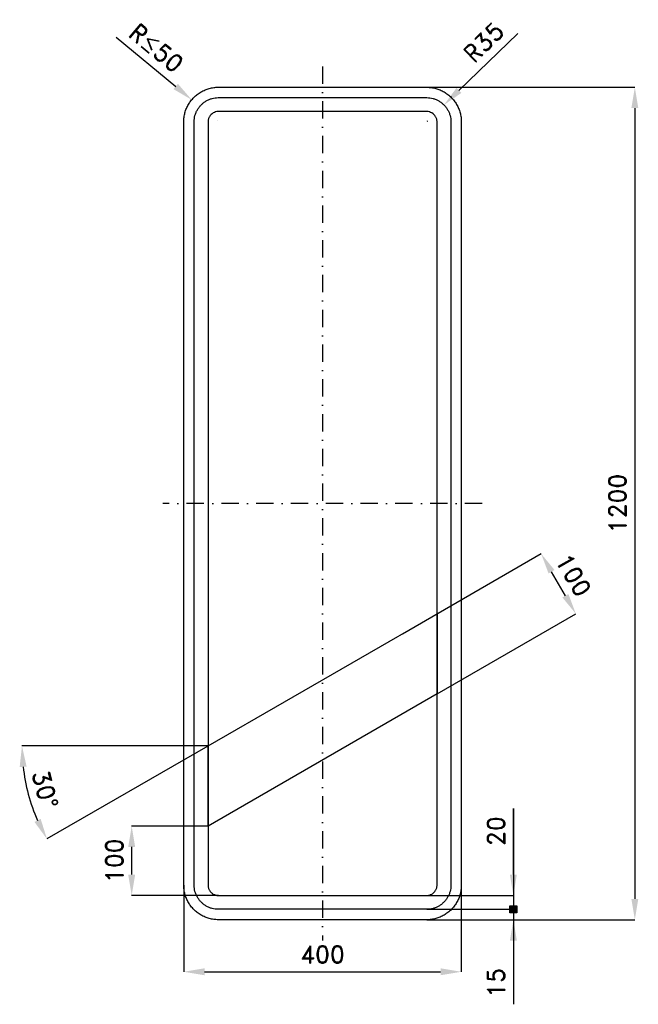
# Model space of a CAD drawing. Header units: millimetres. Extents: x -236 to 655, y -122 to 1297.
import ezdxf

# ---------------------------------------------------------------- set-up
doc = ezdxf.new("R2010")
doc.units = ezdxf.units.MM
doc.header["$LTSCALE"] = 5
doc.linetypes.add('ČERCHOVANÁX2', pattern=[2, 1, -0.5, 0, -0.5])
doc.layers.add('Kóty', color=2, linetype='Continuous')
doc.layers.add('Značka', color=7, linetype='Continuous')
doc.styles.get("Standard").update_dxf_attribs({"font": 'romand.shx', "height": 25})
doc.dimstyles.get("Standard").update_dxf_attribs({"dimtxt": 25, "dimasz": 30, "dimexe": 0.18, "dimexo": 0.0625, "dimgap": 12.5, "dimtad": 1, "dimdec": 0, "dimzin": 0, "dimdsep": 46, "dimtxsty": 'Standard', "dimcen": 0.09, "dimadec": 0, "dimazin": 0, "dimtfac": 1, "dimtdec": 0, "dimtofl": 0, "dimtmove": 0, "dimatfit": 3, "dimfxl": 1, "dimtolj": 1, "dimtzin": 0, "dimarcsym": 0})

# ---------------------------------------------------------------- blocks, each defined once
blk = doc.blocks.new('*D0')
at = {"layer": 'Defpoints', "color": 0, "transparency": 16777216}
for p in [(0, 50), (400, 50), (400, -75)]:
    blk.add_point(p, dxfattribs=at)
at = {"layer": 'Kóty', "color": 0, "lineweight": -2, "transparency": 16777216}
for p, q in [((0, 49.9), (0, -75.2)), ((400, 49.9), (400, -75.2)), ((30, -75), (370, -75))]:
    blk.add_line(p, q, dxfattribs=at)
at = {"layer": 'Kóty', "color": 0, "transparency": 16777216}
for points in [[(30, -70), (30, -80), (0, -75)], [(370, -70), (370, -80), (400, -75)]]:
    blk.add_solid(points, dxfattribs=at)
at = {"layer": 'Kóty', "color": 0, "transparency": 16777216, "insert": (200, -50), "char_height": 25, "attachment_point": 5}
blk.add_mtext('\\A1;400', dxfattribs=at)
blk = doc.blocks.new('*D1')
at = {"layer": 'Defpoints', "color": 0, "transparency": 16777216}
for p in [(-75, 135), (35, 135), (50, 35)]:
    blk.add_point(p, dxfattribs=at)
at = {"layer": 'Kóty', "color": 0, "lineweight": -2, "transparency": 16777216}
for p, q in [((34.9, 135), (-75.2, 135)), ((-75, 65), (-75, 105)), ((49.9, 35), (-75.2, 35))]:
    blk.add_line(p, q, dxfattribs=at)
at = {"layer": 'Kóty', "color": 0, "transparency": 16777216}
for points in [[(-80, 105), (-70, 105), (-75, 135)], [(-80, 65), (-70, 65), (-75, 35)]]:
    blk.add_solid(points, dxfattribs=at)
at = {"layer": 'Kóty', "color": 0, "transparency": 16777216, "insert": (-100, 85), "char_height": 25, "attachment_point": 5, "rotation": 90}
blk.add_mtext('\\A1;100', dxfattribs=at)
blk = doc.blocks.new('*D2')
at = {"layer": 'Defpoints', "color": 0, "transparency": 16777216}
for p in [(515, 527.6), (315, 412.1), (365, 325.5)]:
    blk.add_point(p, dxfattribs=at)
at = {"layer": 'Kóty', "color": 0, "lineweight": -2, "transparency": 16777216}
for p, q in [((315.1, 412.2), (515.2, 527.7)), ((550, 467), (530, 501.6)), ((365.1, 325.6), (565.2, 441.1))]:
    blk.add_line(p, q, dxfattribs=at)
at = {"layer": 'Kóty', "color": 0, "transparency": 16777216}
for points in [[(534.3, 504.1), (525.7, 499.1), (515, 527.6)], [(554.3, 469.5), (545.7, 464.5), (565, 441)]]:
    blk.add_solid(points, dxfattribs=at)
at = {"layer": 'Kóty', "color": 0, "transparency": 16777216, "insert": (561.7, 496.8), "char_height": 25, "attachment_point": 5, "rotation": 300}
blk.add_mtext('\\A1;100', dxfattribs=at)
blk = doc.blocks.new('*D5')
at = {"layer": 'Defpoints', "color": 0, "transparency": 16777216}
for p in [(365, 441), (15, 250.5), (35, 250.5), (35, 250.5), (-229, 203.9)]:
    blk.add_point(p, dxfattribs=at)
at = {"layer": 'Kóty', "color": 0, "lineweight": -2, "transparency": 16777216}
for p, q in [((14.9, 250.5), (-233.2, 250.5)), ((34.9, 250.4), (-197.3, 116.4))]:
    blk.add_line(p, q, dxfattribs=at)
blk.add_arc((35, 250.5), 268.1, 186.4158, 203.5841, dxfattribs=at)
at = {"layer": 'Kóty', "color": 0, "transparency": 16777216}
for points in [[(-236.4, 220.2), (-226.4, 220.8), (-233.1, 250.5)], [(-206.2, 145.5), (-215.1, 141), (-197.1, 116.4)]]:
    blk.add_solid(points, dxfattribs=at)
at = {"layer": 'Kóty', "color": 0, "transparency": 16777216, "insert": (-199.8, 187.6), "char_height": 25, "attachment_point": 5, "rotation": 285}
blk.add_mtext('\\A1;30°', dxfattribs=at)
blk = doc.blocks.new('*D3')
at = {"layer": 'Defpoints', "color": 0, "transparency": 16777216}
for p in [(375, 1174.5), (351.1, 1151.3)]:
    blk.add_point(p, dxfattribs=at)
at = {"layer": 'Kóty', "color": 0, "lineweight": -2, "transparency": 16777216}
for p, q in [((481.3, 1277.6), (396.5, 1195.4)), ((351, 1151.3), (351.2, 1151.3)), ((351.1, 1151.3), (351.1, 1151.4))]:
    blk.add_line(p, q, dxfattribs=at)
blk.add_arc((351.1, 1151.3), 33.3, 43.7996, 44.5489, dxfattribs=at)
at = {"layer": 'Kóty', "color": 0, "transparency": 16777216}
blk.add_solid([(393, 1199), (400, 1191.8), (375, 1174.5)], dxfattribs=at)
at = {"layer": 'Kóty', "color": 0, "transparency": 16777216, "insert": (432.3, 1264.9), "char_height": 25, "attachment_point": 5, "rotation": 44.1093}
blk.add_mtext('\\A1;R35', dxfattribs=at)
blk = doc.blocks.new('*D4')
at = {"layer": 'Defpoints', "color": 0, "transparency": 16777216}
for p in [(350, 1200), (350, 0), (650, 0)]:
    blk.add_point(p, dxfattribs=at)
at = {"layer": 'Kóty', "color": 0, "lineweight": -2, "transparency": 16777216}
for p, q in [((350.1, 1200), (650.2, 1200)), ((650, 1170), (650, 30)), ((350.1, 0), (650.2, 0))]:
    blk.add_line(p, q, dxfattribs=at)
at = {"layer": 'Kóty', "color": 0, "transparency": 16777216}
for points in [[(645, 1170), (655, 1170), (650, 1200)], [(645, 30), (655, 30), (650, 0)]]:
    blk.add_solid(points, dxfattribs=at)
at = {"layer": 'Kóty', "color": 0, "transparency": 16777216, "insert": (625, 600), "char_height": 25, "attachment_point": 5, "rotation": 90}
blk.add_mtext('\\A1;1200', dxfattribs=at)

msp = doc.modelspace()

# ---------------------------------------------------------------- hatches: boundary and pattern name
at = {"layer": 'Kóty'}
h = msp.add_hatch(color=256, dxfattribs=at)
h.dxf.hatch_style = 1
h.paths.add_polyline_path([(470, 20), (480, 20), (480, 10), (470, 10)])

# ---------------------------------------------------------------- linework, layer by layer
for p, q in [((-97.2, 1272.3), (-11.6, 1201.1)), ((48, 1151.5), (48.2, 1151.5)), ((48.1, 1151.4), (48.1, 1151.6)), ((35, 250.5), (15, 250.5)), ((475, 160.5), (475, -121.9)), ((475, 65), (475, 160.5)), ((350.1, 35), (475.2, 35)), ((350.1, 15), (480.5, 15)), ((350.1, 15), (475.2, 15)), ((350.1, 0), (475.2, 0))]:
    msp.add_line(p, q, dxfattribs=at)
msp.add_lwpolyline([(470, 20), (480, 20), (480, 10), (470, 10)], close=True, dxfattribs=at)
for points in [[(-14.8, 1197.3), (-8.4, 1205), (11.5, 1181.9)], [(470, 65), (480, 65), (475, 35)], [(470, -30), (480, -30), (475, 0)]]:
    msp.add_solid(points, dxfattribs=at)
at = {"layer": 'Značka', "color": 6, "linetype": 'ČERCHOVANÁX2', "lineweight": 25, "ltscale": 5}
for p, q in [((200, 1230), (200, -30)), ((430, 600), (-30, 600))]:
    msp.add_line(p, q, dxfattribs=at)
at = {"layer": 'Značka', "color": 5}
for points in [[(50, 0), (49.8, 0), (49.6, 0, -0.03218), (43.2, 0.5, -0.035443), (36.8, 1.8, -0.036267), (30.7, 3.8, -0.03442), (24.9, 6.8, -0.033722), (19.5, 10.4, -0.034085), (14.6, 14.6, -0.034209), (10.4, 19.5, -0.034229), (6.8, 24.9, -0.034044), (3.9, 30.7, -0.033412), (1.8, 36.8, -0.034127), (0.4, 43.2, -0.036745), (0, 49.6), (0, 49.8), (0, 50), (0, 1150), (0, 1150.2), (0, 1150.4, -0.03218), (0.5, 1156.8, -0.035447), (1.8, 1163.2, -0.036269), (3.8, 1169.3, -0.034413), (6.8, 1175.1, -0.033724), (10.4, 1180.5, -0.034096), (14.6, 1185.4, -0.034186), (19.5, 1189.6, -0.034227), (24.9, 1193.2, -0.034026), (30.7, 1196.1, -0.033407), (36.8, 1198.2, -0.034138), (43.2, 1199.6, -0.036736), (49.6, 1200), (49.8, 1200), (50, 1200), (350, 1200), (350.2, 1200), (350.4, 1200, -0.032198), (356.8, 1199.5, -0.035432), (363.2, 1198.2, -0.036246), (369.3, 1196.1, -0.034408), (375.1, 1193.2, -0.033723), (380.5, 1189.6, -0.034081), (385.4, 1185.4, -0.034214), (389.6, 1180.5, -0.034229), (393.2, 1175.1, -0.034047), (396.1, 1169.3, -0.033418), (398.2, 1163.2, -0.034127), (399.6, 1156.8, -0.036739), (400, 1150.4), (400, 1150.2), (400, 1150), (400, 50), (400, 49.8), (400, 49.6, -0.032179), (399.5, 43.2, -0.035442), (398.2, 36.8, -0.036264), (396.2, 30.7, -0.034415), (393.2, 24.9, -0.033719), (389.6, 19.5, -0.034086), (385.4, 14.6, -0.034205), (380.5, 10.4, -0.03423), (375.1, 6.8, -0.034046), (369.3, 3.9, -0.033413), (363.2, 1.8, -0.034127), (356.8, 0.4, -0.036745), (350.4, 0), (350.2, 0), (350, 0), (50, 0)], [(50, 15), (49.9, 15), (49.7, 15, -0.03218), (45.2, 15.3, -0.035443), (40.8, 16.2, -0.036267), (36.5, 17.7, -0.034421), (32.4, 19.7, -0.033721), (28.6, 22.3, -0.034085), (25.3, 25.3, -0.034209), (22.2, 28.6, -0.034229), (19.7, 32.4, -0.034044), (17.7, 36.5, -0.033412), (16.2, 40.8, -0.034127), (15.3, 45.2, -0.036745), (15, 49.7), (15, 49.9), (15, 50), (15, 1150), (15, 1150.1), (15, 1150.3, -0.032179), (15.3, 1154.8, -0.035439), (16.2, 1159.2, -0.036265), (17.7, 1163.5, -0.034427), (19.7, 1167.6, -0.033708), (22.3, 1171.3, -0.034071), (25.3, 1174.7, -0.034207), (28.6, 1177.7, -0.034231), (32.4, 1180.3, -0.034014), (36.5, 1182.3, -0.03341), (40.8, 1183.8, -0.034149), (45.2, 1184.7, -0.036731), (49.7, 1185), (49.9, 1185), (50, 1185), (350, 1185), (350.1, 1185), (350.3, 1185, -0.032166), (354.8, 1184.7, -0.035447), (359.2, 1183.8, -0.036284), (363.5, 1182.3, -0.03444), (367.6, 1180.3, -0.033719), (371.4, 1177.7, -0.034074), (374.7, 1174.7, -0.034201), (377.8, 1171.3, -0.034197), (380.3, 1167.6, -0.034046), (382.3, 1163.5, -0.033399), (383.8, 1159.2, -0.034128), (384.7, 1154.8, -0.036744), (385, 1150.3), (385, 1150.1), (385, 1150), (385, 50), (385, 49.9), (385, 49.7, -0.032179), (384.7, 45.2, -0.035442), (383.8, 40.8, -0.036269), (382.3, 36.5, -0.034418), (380.3, 32.4, -0.033714), (377.8, 28.6, -0.034079), (374.7, 25.3, -0.034207), (371.4, 22.2, -0.034228), (367.6, 19.7, -0.034043), (363.5, 17.7, -0.03341), (359.2, 16.2, -0.034128), (354.8, 15.3, -0.036745), (350.3, 15), (350.1, 15), (350, 15), (50, 15)], [(50, 35), (350, 35), (350.1, 35), (350.1, 35, 0.032178), (352.1, 35.1, 0.035444), (354, 35.5, 0.036274), (355.8, 36.2, 0.034412), (357.5, 37, 0.03371), (359.2, 38.1, 0.034083), (360.6, 39.4, 0.034209), (361.9, 40.8, 0.034229), (363, 42.5, 0.034026), (363.8, 44.2, 0.033416), (364.5, 46, 0.034113), (364.9, 47.9, 0.036749), (365, 49.9), (365, 49.9), (365, 50), (365, 1150), (365, 1150.1), (365, 1150.1, 0.03218), (364.9, 1152, 0.03544), (364.5, 1154, 0.036283), (363.8, 1155.8, 0.034467), (363, 1157.5, 0.033771), (361.9, 1159.1, 0.034066), (360.6, 1160.6, 0.034275), (359.2, 1161.9), (357.5, 1163), (355.8, 1163.8), (354, 1164.5), (352.1, 1164.9), (350.1, 1165), (350.1, 1165), (350, 1165), (50, 1165), (49.9, 1165), (49.9, 1165), (47.9, 1164.9), (46, 1164.5), (44.2, 1163.8), (42.5, 1163), (40.8, 1161.9), (39.4, 1160.6), (38.1, 1159.1, 0.034238), (37, 1157.5, 0.034038), (36.2, 1155.8, 0.033414), (35.5, 1154, 0.034133), (35.1, 1152, 0.036745), (35, 1150.1), (35, 1150.1), (35, 1150), (35, 50), (35, 49.9), (35, 49.9, 0.032177), (35.1, 47.9, 0.035442), (35.5, 46, 0.036268), (36.2, 44.2, 0.034419), (37, 42.5, 0.033722), (38.1, 40.8, 0.034086), (39.4, 39.4, 0.034209), (40.8, 38.1, 0.034227), (42.5, 37, 0.034042), (44.2, 36.2, 0.033411), (46, 35.5, 0.034127), (47.9, 35.1, 0.036745), (49.9, 35), (49.9, 35), (50, 35)]]:
    msp.add_lwpolyline(points, format="xyb", dxfattribs=at)
at = {"layer": 'Značka', "color": 1}
msp.add_lwpolyline([(35, 250.5), (365, 441), (365.1, 325.6), (35, 135), (35, 250.5)], dxfattribs=at)

# ---------------------------------------------------------------- texts
at = {"layer": 'Kóty', "char_height": 25, "attachment_point": 5}
for s, insert, rotation in [('\\A1;R{\\A0;≤}50', (-39.5, 1256.6), 320.2593), ('\\A1;20', (450, 127.7), 90), ('\\A1;15', (450, -91), 90)]:
    msp.add_mtext(s, dxfattribs=dict(at, insert=insert, rotation=rotation))

# ---------------------------------------------------------------- dimensions: what is measured, and where the dimension line sits
at = {"layer": 'Kóty'}
dim = msp.add_radius_dim(center=(351.1, 1151.3), mpoint=(375, 1174.5), text='R35', dimstyle='Standard', dxfattribs=at)
dim.commit()
dim.dimension.update_dxf_attribs({"geometry": '*D3', "text_midpoint": (449.7, 1246.9)})
for base, p1, p2, picture, middle in [((650, 0), (350, 1200), (350, 0), '*D4', (625, 600)), ((-75, 135), (50, 35), (35, 135), '*D1', (-100, 85))]:
    dim = msp.add_linear_dim(base=base, p1=p1, p2=p2, angle=90, dimstyle='Standard', dxfattribs=at)
    dim.commit()
    dim.dimension.update_dxf_attribs({"geometry": picture, "text_midpoint": middle})
dim = msp.add_aligned_dim(p1=(365, 325.5), p2=(315, 412.1), distance=-230.9, dimstyle='Standard', dxfattribs=at)
dim.commit()
dim.dimension.update_dxf_attribs({"geometry": '*D2', "text_midpoint": (561.7, 496.8)})
dim = msp.add_angular_dim_2l(base=(-229, 203.9), line1=((35, 250.5), (15, 250.5)), line2=((365, 441), (35, 250.5)), dimstyle='Standard', dxfattribs=at)
dim.commit()
dim.dimension.update_dxf_attribs({"geometry": '*D5', "text_midpoint": (-199.8, 187.6)})
dim = msp.add_linear_dim(base=(400, -75), p1=(0, 50), p2=(400, 50), dimstyle='Standard', dxfattribs=at)
dim.commit()
dim.dimension.update_dxf_attribs({"geometry": '*D0', "text_midpoint": (200, -50)})

doc.saveas('drawing.dxf')
